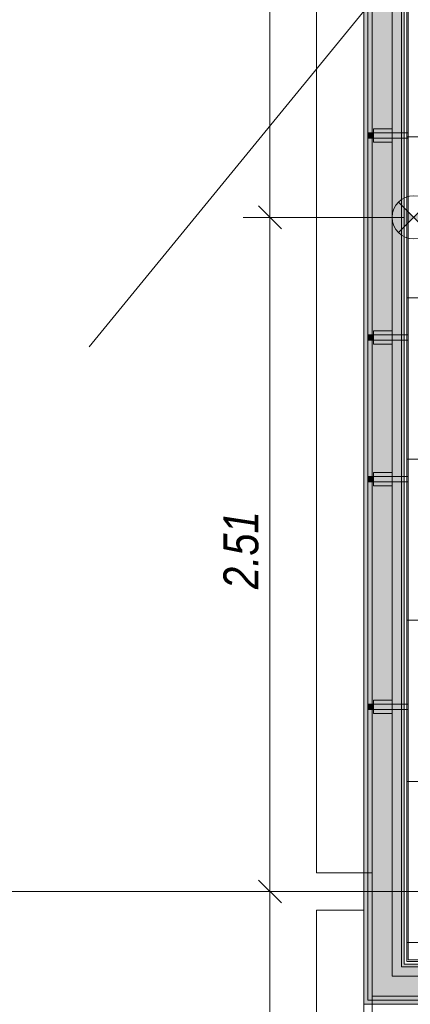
# Model space of a CAD drawing. Extents: x -420 to 300, y 62 to 1112.
# Tile 53 of 256: x -336 to -307, y 376 to 449. Entities that reach past the tile are written whole.
import ezdxf
from ezdxf.lldxf.tags import DXFTag

# ---------------------------------------------------------------- set-up
doc = ezdxf.new("R2010")
doc.units = 0
doc.layers.get('0').update_dxf_attribs({"lineweight": 13})
for name, color, linetype, lineweight, true_color in [('00_ E_ST_Handlaufleuchte', 7, 'Continuous', 13, 0xb2b200), ('00_E_ST_Handlaufleuchte_Bem', 7, 'Continuous', 5, 0x7d7d00), ('30 -33 Aussenwände- 7 Fassade_ Elemente', 7, 'Continuous', 9, 0x00aacc), ('30 -34 Innenwände- 4 Türen_Fenster', 9, 'Continuous', 15, 0x808080), ('30 -34 Innenwände- 6 Elemente', 7, 'Continuous', 9, 0xff6633), ('30 -36 Dächer- 3 Dachbeläge', 7, 'Continuous', 15, 0x9999ff), ('30 -36 Dächer- 4 Dachbekleidungen', 7, 'Continuous', 9, 0xccccff), ('60- 61 allgemeine Ausstattung- 4 Terrassen', 9, 'Continuous', 9, 0x808080)]:
    doc.layers.add(name, color=color, linetype=linetype, lineweight=lineweight, true_color=true_color)
doc.layers.add('70 -71 Achsen- 1 Gebäudeachsen', color=7, linetype='STRICHPUNKT2-A06CPUWML0', lineweight=18)
doc.styles.get("Standard").update_dxf_attribs({"font": 'ARIALN.TTF'})
tags = doc.linetypes.add('grob-A06CPUWHL0', pattern=[14, 3, -8, 3]).pattern_tags.tags
tags[8:9] = [DXFTag(74, 4), DXFTag(75, 0), DXFTag(340, '0'), DXFTag(46, 0.0), DXFTag(50, 0.0), DXFTag(44, 0.0), DXFTag(45, 0.0)]
tags[6:7] = [DXFTag(74, 4), DXFTag(75, 0), DXFTag(340, '0'), DXFTag(46, 0.0), DXFTag(50, 0.0), DXFTag(44, 0.0), DXFTag(45, 0.0)]
tags[4:5] = [DXFTag(74, 4), DXFTag(75, 0), DXFTag(340, '0'), DXFTag(46, 0.0), DXFTag(50, 0.0), DXFTag(44, 0.0), DXFTag(45, 0.0)]
tags = doc.linetypes.add('STRICHPUNKT2-A06CPUWML0', pattern=[12.7, 6.35, -3.175, 0, -3.175]).pattern_tags.tags
tags[10:11] = [DXFTag(74, 4), DXFTag(75, 0), DXFTag(340, '0'), DXFTag(46, 0.0), DXFTag(50, 0.0), DXFTag(44, 0.0), DXFTag(45, 0.0)]
tags[8:9] = [DXFTag(74, 4), DXFTag(75, 0), DXFTag(340, '0'), DXFTag(46, 0.0), DXFTag(50, 0.0), DXFTag(44, 0.0), DXFTag(45, 0.0)]
tags[6:7] = [DXFTag(74, 4), DXFTag(75, 0), DXFTag(340, '0'), DXFTag(46, 0.0), DXFTag(50, 0.0), DXFTag(44, 0.0), DXFTag(45, 0.0)]
tags[4:5] = [DXFTag(74, 4), DXFTag(75, 0), DXFTag(340, '0'), DXFTag(46, 0.0), DXFTag(50, 0.0), DXFTag(44, 0.0), DXFTag(45, 0.0)]

# ---------------------------------------------------------------- blocks, each defined once
blk = doc.blocks.new('Referenz-A06CPUWNL0', base_point=(-395.238, 76.953))
at = {"layer": '30 -33 Aussenwände- 7 Fassade_ Elemente', "color": 0, "linetype": 'Continuous', "ltscale": 0.13}
for p, q in [((-310.098, 376.653), (-310.098, 766.653)), ((-314.238, 385.853), (-314.238, 548.053)), ((-314.238, 385.853), (-314.238, 548.053)), ((-310.698, 548.053), (-310.698, 385.853)), ((-310.098, 548.053), (-310.098, 385.853)), ((-310.698, 385.853), (-314.238, 385.853)), ((-310.098, 385.853), (-314.238, 385.853)), ((-310.098, 149.253), (-310.098, 376.653)), ((-6.098, 376.653), (-310.098, 376.653))]:
    blk.add_line(p, q, dxfattribs=at)
at = {"layer": '30 -33 Aussenwände- 7 Fassade_ Elemente', "color": 0}
for p, q in [((-314.238, 383.053), (-310.698, 383.053)), ((-314.238, 220.853), (-314.238, 383.053)), ((-310.698, 383.053), (-310.698, 220.853))]:
    blk.add_line(p, q, dxfattribs=at)
at = {"layer": '30 -34 Innenwände- 4 Türen_Fenster', "color": 0, "linetype": 'grob-A06CPUWHL0', "ltscale": 0.15}
blk.add_line((-265.498, 505.253), (-331.168, 425.02), dxfattribs=at)
at = {"layer": '30 -34 Innenwände- 6 Elemente', "color": 0, "linetype": 'Continuous', "ltscale": 0.13}
for p, q in [((-310.098, 766.653), (-310.098, 376.653)), ((-307.898, 378.853), (-307.898, 766.653)), ((-61.498, 378.853), (-307.898, 378.853)), ((-310.098, 376.653), (-63.698, 376.653))]:
    blk.add_line(p, q, dxfattribs=at)
at = {"layer": '30 -36 Dächer- 3 Dachbeläge', "color": 0, "linetype": 'Continuous', "ltscale": 0.15}
for p, q in [((-310.698, 766.053), (-310.698, 376.053)), ((-307.698, 379.053), (-307.698, 766.053)), ((-61.498, 379.053), (-307.698, 379.053)), ((-310.698, 376.053), (-61.498, 376.053))]:
    blk.add_line(p, q, dxfattribs=at)
at = {"layer": '30 -36 Dächer- 3 Dachbeläge', "color": 0, "lineweight": 9}
for p, q in [((-309.998, 440.953), (-310.398, 440.953)), ((-309.998, 440.553), (-309.998, 440.953)), ((-310.398, 440.553), (-309.998, 440.553)), ((-310.398, 425.903), (-309.998, 425.903)), ((-309.998, 425.503), (-310.398, 425.503)), ((-309.998, 425.903), (-309.998, 425.503)), ((-309.998, 415.353), (-310.398, 415.353)), ((-309.998, 414.953), (-309.998, 415.353)), ((-310.398, 414.953), (-309.998, 414.953)), ((-310.398, 398.403), (-309.998, 398.403)), ((-309.998, 398.403), (-309.998, 398.003)), ((-309.998, 398.003), (-310.398, 398.003))]:
    blk.add_line(p, q, dxfattribs=at)
at = {"layer": '30 -36 Dächer- 3 Dachbeläge', "color": 0, "lineweight": 0}
for points in [[(-310.698, 376.053), (-310.698, 766.053), (-307.698, 376.053)], [(-307.698, 379.053), (-310.698, 766.053), (-307.698, 766.053)], [(-307.698, 376.053), (-310.698, 766.053), (-307.698, 379.053)], [(-309.998, 440.953), (-309.998, 440.553), (-310.398, 440.953)], [(-310.398, 440.953), (-309.998, 440.553), (-310.398, 440.553)], [(-309.998, 425.503), (-309.998, 425.903), (-310.398, 425.503)], [(-310.398, 425.503), (-309.998, 425.903), (-310.398, 425.903)], [(-309.998, 415.353), (-309.998, 414.953), (-310.398, 415.353)], [(-310.398, 415.353), (-309.998, 414.953), (-310.398, 414.953)], [(-309.998, 398.003), (-309.998, 398.403), (-310.398, 398.003)], [(-310.398, 398.003), (-309.998, 398.403), (-310.398, 398.403)], [(-307.698, 376.053), (-307.698, 379.053), (-61.498, 376.053)], [(-61.498, 376.053), (-307.698, 379.053), (-61.498, 379.053)]]:
    blk.add_solid(points, dxfattribs=at)
at = {"layer": '30 -36 Dächer- 4 Dachbekleidungen', "color": 0, "linetype": 'Continuous', "ltscale": 0.13}
for p, q in [((-310.398, 766.053), (-310.398, 376.353)), ((-308.598, 378.153), (-308.598, 766.053)), ((-307.398, 766.053), (-307.398, 379.353)), ((-308.598, 441.253), (-309.998, 441.253)), ((-309.998, 441.253), (-309.998, 440.953)), ((-309.998, 440.553), (-309.998, 440.953)), ((-309.998, 440.953), (-308.598, 440.953)), ((-307.398, 440.953), (-308.598, 440.953)), ((-307.398, 440.553), (-307.398, 440.953)), ((-308.598, 440.553), (-309.998, 440.553)), ((-309.998, 440.253), (-309.998, 440.553)), ((-308.598, 440.253), (-309.998, 440.253)), ((-308.598, 440.553), (-307.398, 440.553)), ((-308.598, 426.203), (-309.998, 426.203)), ((-309.998, 426.203), (-309.998, 425.903)), ((-308.598, 425.903), (-309.998, 425.903)), ((-309.998, 425.903), (-309.998, 425.503)), ((-309.998, 425.503), (-308.598, 425.503)), ((-309.998, 425.203), (-309.998, 425.503)), ((-308.598, 425.903), (-307.398, 425.903)), ((-307.398, 425.503), (-308.598, 425.503)), ((-307.398, 425.903), (-307.398, 425.503)), ((-308.598, 425.203), (-309.998, 425.203)), ((-308.598, 415.653), (-309.998, 415.653)), ((-309.998, 415.653), (-309.998, 415.353)), ((-309.998, 414.953), (-309.998, 415.353)), ((-309.998, 415.353), (-308.598, 415.353)), ((-307.398, 415.353), (-308.598, 415.353)), ((-307.398, 414.953), (-307.398, 415.353)), ((-308.598, 414.953), (-309.998, 414.953)), ((-309.998, 414.653), (-309.998, 414.953)), ((-308.598, 414.653), (-309.998, 414.653)), ((-308.598, 414.953), (-307.398, 414.953)), ((-308.598, 398.703), (-309.998, 398.703)), ((-309.998, 398.703), (-309.998, 398.403)), ((-308.598, 398.403), (-309.998, 398.403)), ((-309.998, 398.403), (-309.998, 398.003)), ((-308.598, 398.403), (-307.398, 398.403)), ((-307.398, 398.403), (-307.398, 398.003)), ((-309.998, 398.003), (-308.598, 398.003)), ((-309.998, 397.703), (-309.998, 398.003)), ((-308.598, 397.703), (-309.998, 397.703)), ((-307.398, 398.003), (-308.598, 398.003)), ((-307.398, 379.353), (-61.498, 379.353)), ((-61.498, 378.153), (-308.598, 378.153)), ((-310.398, 376.353), (-61.498, 376.353))]:
    blk.add_line(p, q, dxfattribs=at)
at = {"layer": '60- 61 allgemeine Ausstattung- 4 Terrassen', "color": 0}
for p, q in [((-307.498, 379.253), (-307.498, 766.053)), ((-307.498, 440.653), (3.502, 440.653)), ((-307.498, 428.653), (3.502, 428.653)), ((-307.498, 416.653), (3.502, 416.653)), ((-307.498, 404.653), (3.502, 404.653)), ((-307.498, 392.653), (3.502, 392.653)), ((-307.498, 380.653), (3.502, 380.653)), ((3.502, 379.253), (-307.498, 379.253))]:
    blk.add_line(p, q, dxfattribs=at)
at = {"layer": '70 -71 Achsen- 1 Gebäudeachsen', "color": 0, "linetype": 'STRICHPUNKT2-A06CPUWML0', "ltscale": 0.18}
blk.add_line((-387.238, 384.453), (76.501, 384.453), dxfattribs=at)
blk = doc.blocks.new('Blockreferenz-A06CPUXHL0', base_point=(-308.604, 433.045))
at = {"lineweight": -2}
for points in [[(-308.133, 435.791), (-306.996, 434.653), (-308.133, 433.516), (-308.389, 433.849), (-308.549, 434.237), (-308.604, 434.653), (-308.549, 435.07), (-308.389, 435.458)], [(-306.996, 434.653), (-305.859, 435.791), (-305.603, 435.458), (-305.442, 435.07), (-305.387, 434.653), (-305.442, 434.237), (-305.603, 433.849), (-305.859, 433.516)]]:
    blk.add_hatch(color=0, dxfattribs=at).paths.add_polyline_path(points)
at = {"color": 0, "lineweight": -2}
for p, q in [((-308.133, 433.516), (-305.859, 435.791)), ((-308.133, 435.791), (-305.859, 433.516))]:
    blk.add_line(p, q, dxfattribs=at)
blk.add_circle((-306.996, 434.653), 1.608, dxfattribs=at)
blk = doc.blocks.new('Maß-A06CPUY5L0', base_point=(-321.164, 333.805))
at = {"color": 0, "linetype": 'ByBlock', "lineweight": -2, "ltscale": 0.13}
for p, q in [((-318.546, 385.302), (-316.849, 383.605)), ((-319.698, 384.453), (-307.698, 384.453)), ((-317.698, 334.653), (-317.698, 384.453)), ((-318.546, 335.502), (-316.849, 333.805)), ((-319.698, 334.653), (-307.698, 334.653))]:
    blk.add_line(p, q, dxfattribs=at)
at = {"color": 0, "linetype": 'ByBlock', "lineweight": -2, "ltscale": 0.13, "insert": (-321.164, 356.764), "char_height": 2.6, "attachment_point": 1, "rotation": 90}
blk.add_mtext('{\\fArial Narrow|b0|i1;2.49}', dxfattribs=at)
blk = doc.blocks.new('Maß-A06CPUZ7L0', base_point=(-321.164, 383.605))
at = {"color": 0, "linetype": 'ByBlock', "lineweight": -2, "ltscale": 0.13}
for p, q in [((-316.849, 433.805), (-318.546, 435.502)), ((-319.698, 434.653), (-307.698, 434.653)), ((-317.698, 434.653), (-317.698, 384.453)), ((-316.849, 383.605), (-318.546, 385.302)), ((-319.698, 384.453), (-307.698, 384.453))]:
    blk.add_line(p, q, dxfattribs=at)
at = {"color": 0, "linetype": 'ByBlock', "lineweight": -2, "ltscale": 0.13, "insert": (-321.164, 406.972), "char_height": 2.6, "attachment_point": 1, "rotation": 90}
blk.add_mtext('{\\fArial Narrow|b0|i1;2.51}', dxfattribs=at)
blk = doc.blocks.new('Maß-A06CPUZ9L0', base_point=(-321.164, 433.805))
at = {"color": 0, "linetype": 'ByBlock', "lineweight": -2, "ltscale": 0.13}
for p, q in [((-318.546, 488.502), (-316.849, 486.805)), ((-319.698, 487.653), (-307.698, 487.653)), ((-317.698, 434.653), (-317.698, 487.653)), ((-318.546, 435.502), (-316.849, 433.805)), ((-319.698, 434.653), (-307.698, 434.653))]:
    blk.add_line(p, q, dxfattribs=at)
at = {"color": 0, "linetype": 'ByBlock', "lineweight": -2, "ltscale": 0.13, "insert": (-321.164, 458.359), "char_height": 2.6, "attachment_point": 1, "rotation": 90}
blk.add_mtext('{\\fArial Narrow|b0|i1;2.65}', dxfattribs=at)

msp = doc.modelspace()

# ---------------------------------------------------------------- block references
at = {"color": 8, "lineweight": 13, "ltscale": 0.13, "true_color": 0x808080}
msp.add_blockref('Referenz-A06CPUWNL0', (-395.238, 76.953), dxfattribs=at)
at = {"layer": '00_ E_ST_Handlaufleuchte', "ltscale": 0.13}
msp.add_blockref('Blockreferenz-A06CPUXHL0', (-308.604, 433.045), dxfattribs=at)
at = {"layer": '00_E_ST_Handlaufleuchte_Bem', "ltscale": 0.13}
for name, p in [('Maß-A06CPUZ9L0', (-321.164, 433.805)), ('Maß-A06CPUZ7L0', (-321.164, 383.605)), ('Maß-A06CPUY5L0', (-321.164, 333.805))]:
    msp.add_blockref(name, p, dxfattribs=at)

doc.saveas('drawing.dxf')
